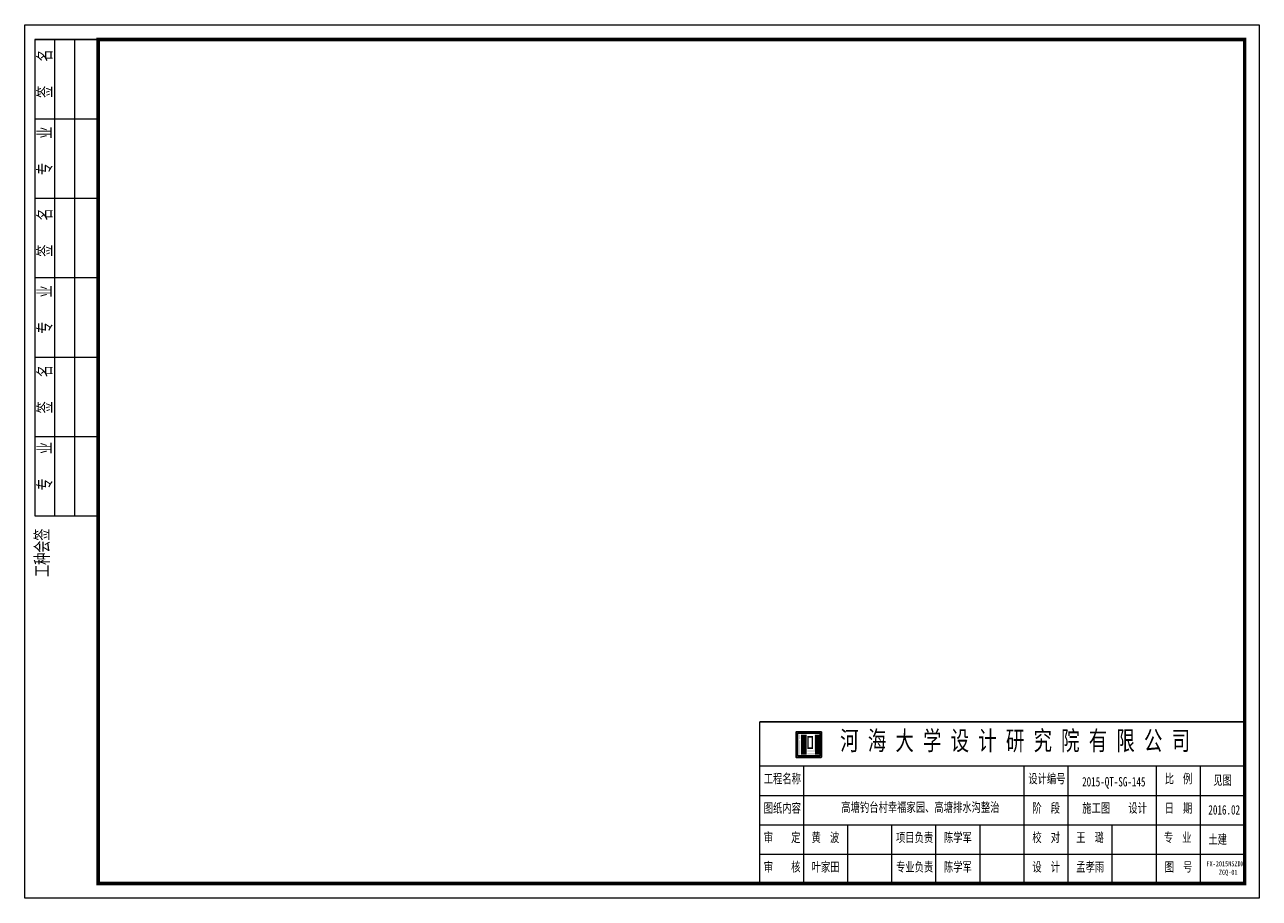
# Model space of a CAD drawing. Extents: x -13074 to 1448651, y 3648755 to 8081248.
# Tile 172 of 173: x 1314627 to 1315032, y 7844633 to 7844920. Entities that reach past the tile are written whole.
import ezdxf

# ---------------------------------------------------------------- set-up
doc = ezdxf.new("R2010")
doc.units = 0
doc.layers.get('0').update_dxf_attribs({"linetype": 'CONTINUOUS'})
doc.layers.add('DIM', color=3, linetype='CONTINUOUS')
doc.layers.add('装饰', color=251, linetype='CONTINUOUS')
doc.layers.add('SHEET', color=1, linetype='CONTINUOUS', lineweight=15)
doc.styles.add('FHZ', font='FangSong_GB2312.ttf', dxfattribs={"width": 0.707, "height": 300})

# ---------------------------------------------------------------- blocks, each defined once
blk = doc.blocks.new('2')
h = blk.add_hatch(color=7)
h.paths.add_polyline_path([(637548.06, 3814113.71, 0.414214), (637547.99, 3814113.64), (637547.99, 3814105.43, 0.414214), (637548.06, 3814105.36), (637556.27, 3814105.36, 0.414214), (637556.34, 3814105.43), (637556.34, 3814113.64, 0.414214), (637556.27, 3814113.71)])
h.paths.add_polyline_path([(637555.81, 3814113.25, -0.414214), (637555.88, 3814113.18), (637555.88, 3814105.89, -0.414214), (637555.81, 3814105.82), (637548.53, 3814105.82, -0.414214), (637548.46, 3814105.89), (637548.46, 3814113.18, -0.414214), (637548.53, 3814113.25)], flags=16)
h = blk.add_hatch(color=7)
h.paths.add_polyline_path([(637549.38, 3814112.78), (637548.92, 3814112.78), (637548.92, 3814112.32), (637549.38, 3814112.32)])
h.paths.add_polyline_path([(637549.38, 3814112.32), (637548.92, 3814112.32), (637548.92, 3814111.85), (637549.38, 3814111.85)])
h.paths.add_polyline_path([(637549.38, 3814111.85), (637548.92, 3814111.85), (637548.92, 3814111.39), (637549.38, 3814111.39)])
h.paths.add_polyline_path([(637549.38, 3814110.93), (637548.92, 3814110.93), (637548.92, 3814110.46), (637549.38, 3814110.46)])
h.paths.add_polyline_path([(637549.38, 3814110.46), (637548.92, 3814110.46), (637548.92, 3814110), (637549.38, 3814110)])
h.paths.add_polyline_path([(637549.38, 3814110), (637548.92, 3814110), (637548.92, 3814109.53), (637549.38, 3814109.53)])
h.paths.add_polyline_path([(637549.38, 3814109.53), (637548.92, 3814109.53), (637548.92, 3814109.07), (637549.38, 3814109.07)])
h.paths.add_polyline_path([(637549.38, 3814109.07), (637548.92, 3814109.07), (637548.92, 3814108.61), (637549.38, 3814108.61)])
h.paths.add_polyline_path([(637549.38, 3814108.61), (637548.92, 3814108.61), (637548.92, 3814108.14), (637549.38, 3814108.14)])
h.paths.add_polyline_path([(637549.38, 3814108.14), (637548.92, 3814108.14), (637548.92, 3814107.68), (637549.38, 3814107.68)])
h.paths.add_polyline_path([(637549.38, 3814107.68), (637548.92, 3814107.68), (637548.92, 3814107.21), (637549.38, 3814107.21)])
h.paths.add_polyline_path([(637549.38, 3814107.21), (637548.92, 3814107.21), (637548.92, 3814106.75), (637549.38, 3814106.75)])
h.paths.add_polyline_path([(637549.38, 3814106.75), (637548.92, 3814106.75), (637548.92, 3814106.29), (637549.38, 3814106.29)])
h = blk.add_hatch(color=7)
h.paths.add_polyline_path([(637550.31, 3814112.78), (637549.85, 3814112.78), (637549.85, 3814112.32), (637550.31, 3814112.32)])
h.paths.add_polyline_path([(637550.31, 3814112.32), (637549.85, 3814112.32), (637549.85, 3814111.85), (637550.31, 3814111.85)])
h.paths.add_polyline_path([(637550.31, 3814111.85), (637549.85, 3814111.85), (637549.85, 3814111.39), (637550.31, 3814111.39)])
h.paths.add_polyline_path([(637550.31, 3814111.39), (637549.85, 3814111.39), (637549.85, 3814110.93), (637550.31, 3814110.93)])
h.paths.add_polyline_path([(637550.31, 3814110.93), (637549.85, 3814110.93), (637549.85, 3814110.46), (637550.31, 3814110.46)])
h.paths.add_polyline_path([(637550.31, 3814110.46), (637549.85, 3814110.46), (637549.85, 3814110), (637550.31, 3814110)])
h.paths.add_polyline_path([(637550.31, 3814110), (637549.85, 3814110), (637549.85, 3814109.53), (637550.31, 3814109.53)])
h.paths.add_polyline_path([(637550.31, 3814109.53), (637549.85, 3814109.53), (637549.85, 3814109.07), (637550.31, 3814109.07)])
h.paths.add_polyline_path([(637550.31, 3814109.07), (637549.85, 3814109.07), (637549.85, 3814108.61), (637550.31, 3814108.61)])
h.paths.add_polyline_path([(637550.31, 3814108.61), (637549.85, 3814108.61), (637549.85, 3814108.14), (637550.31, 3814108.14)])
h.paths.add_polyline_path([(637550.31, 3814108.14), (637549.85, 3814108.14), (637549.85, 3814107.68), (637550.31, 3814107.68)])
h.paths.add_polyline_path([(637550.31, 3814107.68), (637549.85, 3814107.68), (637549.85, 3814107.21), (637550.31, 3814107.21)])
h.paths.add_polyline_path([(637550.31, 3814107.21), (637549.85, 3814107.21), (637549.85, 3814106.75), (637550.31, 3814106.75)])
h.paths.add_polyline_path([(637550.31, 3814106.75), (637549.85, 3814106.75), (637549.85, 3814106.29), (637550.31, 3814106.29)])
h = blk.add_hatch(color=7)
h.paths.add_polyline_path([(637550.78, 3814110), (637550.31, 3814110), (637550.31, 3814109.53), (637550.78, 3814109.53)])
h.paths.add_polyline_path([(637551.24, 3814110), (637550.78, 3814110), (637550.78, 3814109.53), (637551.24, 3814109.53)])
h.paths.add_polyline_path([(637551.24, 3814110.46), (637550.78, 3814110.46), (637550.78, 3814110), (637551.24, 3814110)])
h.paths.add_polyline_path([(637551.24, 3814110.93), (637550.78, 3814110.93), (637550.78, 3814110.46), (637551.24, 3814110.46)])
h.paths.add_polyline_path([(637551.24, 3814111.39), (637550.78, 3814111.39), (637550.78, 3814110.93), (637551.24, 3814110.93)])
h.paths.add_polyline_path([(637551.24, 3814111.85), (637550.78, 3814111.85), (637550.78, 3814111.39), (637551.24, 3814111.39)])
h.paths.add_polyline_path([(637551.24, 3814112.32), (637550.78, 3814112.32), (637550.78, 3814111.85), (637551.24, 3814111.85)])
h.paths.add_polyline_path([(637551.24, 3814112.78), (637550.78, 3814112.78), (637550.78, 3814112.32), (637551.24, 3814112.32)])
h.paths.add_polyline_path([(637551.24, 3814109.53), (637550.78, 3814109.53), (637550.78, 3814109.07), (637551.24, 3814109.07)])
h.paths.add_polyline_path([(637551.24, 3814109.07), (637550.78, 3814109.07), (637550.78, 3814108.61), (637551.24, 3814108.61)])
h.paths.add_polyline_path([(637551.24, 3814108.61), (637550.78, 3814108.61), (637550.78, 3814108.14), (637551.24, 3814108.14)])
h.paths.add_polyline_path([(637551.24, 3814108.14), (637550.78, 3814108.14), (637550.78, 3814107.68), (637551.24, 3814107.68)])
h.paths.add_polyline_path([(637551.24, 3814107.68), (637550.78, 3814107.68), (637550.78, 3814107.21), (637551.24, 3814107.21)])
h.paths.add_polyline_path([(637551.24, 3814107.21), (637550.78, 3814107.21), (637550.78, 3814106.75), (637551.24, 3814106.75)])
h.paths.add_polyline_path([(637551.24, 3814106.75), (637550.78, 3814106.75), (637550.78, 3814106.29), (637551.24, 3814106.29)])
h = blk.add_hatch(color=7)
h.paths.add_polyline_path([(637552.17, 3814107.68), (637551.7, 3814107.68), (637551.7, 3814107.21), (637552.17, 3814107.21)])
h.paths.add_polyline_path([(637552.63, 3814107.68), (637552.17, 3814107.68), (637552.17, 3814107.21), (637552.63, 3814107.21)])
h.paths.add_polyline_path([(637553.1, 3814107.68), (637552.63, 3814107.68), (637552.63, 3814107.21), (637553.1, 3814107.21)])
h.paths.add_polyline_path([(637553.56, 3814107.68), (637553.1, 3814107.68), (637553.1, 3814107.21), (637553.56, 3814107.21)])
h.paths.add_polyline_path([(637554.02, 3814107.68), (637553.56, 3814107.68), (637553.56, 3814107.21), (637554.02, 3814107.21)])
h.paths.add_polyline_path([(637554.49, 3814107.68), (637554.02, 3814107.68), (637554.02, 3814107.21), (637554.49, 3814107.21)])
h.paths.add_polyline_path([(637554.49, 3814108.14), (637554.02, 3814108.14), (637554.02, 3814107.68), (637554.49, 3814107.68)])
h.paths.add_polyline_path([(637554.49, 3814108.61), (637554.02, 3814108.61), (637554.02, 3814108.14), (637554.49, 3814108.14)])
h.paths.add_polyline_path([(637554.49, 3814109.07), (637554.02, 3814109.07), (637554.02, 3814108.61), (637554.49, 3814108.61)])
h.paths.add_polyline_path([(637554.49, 3814109.53), (637554.02, 3814109.53), (637554.02, 3814109.07), (637554.49, 3814109.07)])
h.paths.add_polyline_path([(637554.49, 3814110), (637554.02, 3814110), (637554.02, 3814109.53), (637554.49, 3814109.53)])
h.paths.add_polyline_path([(637554.49, 3814110.46), (637554.02, 3814110.46), (637554.02, 3814110), (637554.49, 3814110)])
h.paths.add_polyline_path([(637554.49, 3814110.93), (637554.02, 3814110.93), (637554.02, 3814110.46), (637554.49, 3814110.46)])
h.paths.add_polyline_path([(637554.49, 3814111.39), (637554.02, 3814111.39), (637554.02, 3814110.93), (637554.49, 3814110.93)])
h.paths.add_polyline_path([(637554.49, 3814111.85), (637554.02, 3814111.85), (637554.02, 3814111.39), (637554.49, 3814111.39)])
h.paths.add_polyline_path([(637554.49, 3814112.32), (637554.02, 3814112.32), (637554.02, 3814111.85), (637554.49, 3814111.85)])
h.paths.add_polyline_path([(637554.49, 3814112.78), (637554.02, 3814112.78), (637554.02, 3814112.32), (637554.49, 3814112.32)])
h.paths.add_polyline_path([(637552.17, 3814106.75), (637551.7, 3814106.75), (637551.7, 3814106.29), (637552.17, 3814106.29)])
h.paths.add_polyline_path([(637552.63, 3814106.75), (637552.17, 3814106.75), (637552.17, 3814106.29), (637552.63, 3814106.29)])
h.paths.add_polyline_path([(637553.1, 3814106.75), (637552.63, 3814106.75), (637552.63, 3814106.29), (637553.1, 3814106.29)])
h.paths.add_polyline_path([(637553.56, 3814106.75), (637553.1, 3814106.75), (637553.1, 3814106.29), (637553.56, 3814106.29)])
h.paths.add_polyline_path([(637554.02, 3814106.75), (637553.56, 3814106.75), (637553.56, 3814106.29), (637554.02, 3814106.29)])
h.paths.add_polyline_path([(637554.49, 3814106.75), (637554.02, 3814106.75), (637554.02, 3814106.29), (637554.49, 3814106.29)])
h.paths.add_polyline_path([(637554.95, 3814106.75), (637554.49, 3814106.75), (637554.49, 3814106.29), (637554.95, 3814106.29)])
h.paths.add_polyline_path([(637555.42, 3814106.75), (637554.95, 3814106.75), (637554.95, 3814106.29), (637555.42, 3814106.29)])
h.paths.add_polyline_path([(637555.42, 3814107.21), (637554.95, 3814107.21), (637554.95, 3814106.75), (637555.42, 3814106.75)])
h.paths.add_polyline_path([(637555.42, 3814107.68), (637554.95, 3814107.68), (637554.95, 3814107.21), (637555.42, 3814107.21)])
h.paths.add_polyline_path([(637555.42, 3814108.14), (637554.95, 3814108.14), (637554.95, 3814107.68), (637555.42, 3814107.68)])
h.paths.add_polyline_path([(637555.42, 3814108.61), (637554.95, 3814108.61), (637554.95, 3814108.14), (637555.42, 3814108.14)])
h.paths.add_polyline_path([(637555.42, 3814109.07), (637554.95, 3814109.07), (637554.95, 3814108.61), (637555.42, 3814108.61)])
h.paths.add_polyline_path([(637555.42, 3814109.53), (637554.95, 3814109.53), (637554.95, 3814109.07), (637555.42, 3814109.07)])
h.paths.add_polyline_path([(637555.42, 3814110), (637554.95, 3814110), (637554.95, 3814109.53), (637555.42, 3814109.53)])
h.paths.add_polyline_path([(637555.42, 3814110.46), (637554.95, 3814110.46), (637554.95, 3814110), (637555.42, 3814110)])
h.paths.add_polyline_path([(637555.42, 3814110.93), (637554.95, 3814110.93), (637554.95, 3814110.46), (637555.42, 3814110.46)])
h.paths.add_polyline_path([(637555.42, 3814111.39), (637554.95, 3814111.39), (637554.95, 3814110.93), (637555.42, 3814110.93)])
h.paths.add_polyline_path([(637555.42, 3814111.85), (637554.95, 3814111.85), (637554.95, 3814111.39), (637555.42, 3814111.39)])
h.paths.add_polyline_path([(637555.42, 3814112.32), (637554.95, 3814112.32), (637554.95, 3814111.85), (637555.42, 3814111.85)])
h.paths.add_polyline_path([(637555.42, 3814112.78), (637554.95, 3814112.78), (637554.95, 3814112.32), (637555.42, 3814112.32)])
h = blk.add_hatch(color=7)
h.paths.add_polyline_path([(637552.17, 3814108.61), (637551.7, 3814108.61), (637551.7, 3814108.14), (637552.17, 3814108.14)])
h.paths.add_polyline_path([(637552.63, 3814108.61), (637552.17, 3814108.61), (637552.17, 3814108.14), (637552.63, 3814108.14)])
h.paths.add_polyline_path([(637553.1, 3814108.61), (637552.63, 3814108.61), (637552.63, 3814108.14), (637553.1, 3814108.14)])
h.paths.add_polyline_path([(637553.56, 3814108.61), (637553.1, 3814108.61), (637553.1, 3814108.14), (637553.56, 3814108.14)])
h.paths.add_polyline_path([(637553.56, 3814109.07), (637553.1, 3814109.07), (637553.1, 3814108.61), (637553.56, 3814108.61)])
h.paths.add_polyline_path([(637553.56, 3814109.53), (637553.1, 3814109.53), (637553.1, 3814109.07), (637553.56, 3814109.07)])
h.paths.add_polyline_path([(637553.56, 3814110), (637553.1, 3814110), (637553.1, 3814109.53), (637553.56, 3814109.53)])
h.paths.add_polyline_path([(637553.56, 3814110.46), (637553.1, 3814110.46), (637553.1, 3814110), (637553.56, 3814110)])
h.paths.add_polyline_path([(637553.56, 3814110.93), (637553.1, 3814110.93), (637553.1, 3814110.46), (637553.56, 3814110.46)])
h.paths.add_polyline_path([(637553.56, 3814111.39), (637553.1, 3814111.39), (637553.1, 3814110.93), (637553.56, 3814110.93)])
h.paths.add_polyline_path([(637553.56, 3814111.85), (637553.1, 3814111.85), (637553.1, 3814111.39), (637553.56, 3814111.39)])
h.paths.add_polyline_path([(637553.56, 3814112.32), (637553.1, 3814112.32), (637553.1, 3814111.85), (637553.56, 3814111.85)])
h.paths.add_polyline_path([(637553.1, 3814112.32), (637552.63, 3814112.32), (637552.63, 3814111.85), (637553.1, 3814111.85)])
h.paths.add_polyline_path([(637552.63, 3814112.32), (637552.17, 3814112.32), (637552.17, 3814111.85), (637552.63, 3814111.85)])
h.paths.add_polyline_path([(637552.17, 3814112.32), (637551.7, 3814112.32), (637551.7, 3814111.85), (637552.17, 3814111.85)])
h.paths.add_polyline_path([(637552.17, 3814111.85), (637551.7, 3814111.85), (637551.7, 3814111.39), (637552.17, 3814111.39)])
h.paths.add_polyline_path([(637552.17, 3814111.39), (637551.7, 3814111.39), (637551.7, 3814110.93), (637552.17, 3814110.93)])
h.paths.add_polyline_path([(637552.17, 3814110.93), (637551.7, 3814110.93), (637551.7, 3814110.46), (637552.17, 3814110.46)])
h.paths.add_polyline_path([(637552.17, 3814110.46), (637551.7, 3814110.46), (637551.7, 3814110), (637552.17, 3814110)])
h.paths.add_polyline_path([(637552.17, 3814110), (637551.7, 3814110), (637551.7, 3814109.53), (637552.17, 3814109.53)])
h.paths.add_polyline_path([(637552.17, 3814109.53), (637551.7, 3814109.53), (637551.7, 3814109.07), (637552.17, 3814109.07)])
h.paths.add_polyline_path([(637552.17, 3814109.07), (637551.7, 3814109.07), (637551.7, 3814108.61), (637552.17, 3814108.61)])
blk.add_hatch(color=7).paths.add_polyline_path([(637554.95, 3814107.21), (637554.49, 3814107.21), (637554.49, 3814106.75), (637554.95, 3814106.75)])
at = {"color": 7}
for p, q in [((637549.85, 3814112.78), (637549.85, 3814106.29)), ((637550.31, 3814112.78), (637550.31, 3814106.29)), ((637550.78, 3814112.78), (637550.78, 3814106.29)), ((637551.24, 3814112.78), (637551.24, 3814106.29)), ((637554.49, 3814112.78), (637554.49, 3814106.29)), ((637554.95, 3814112.78), (637554.95, 3814106.29)), ((637555.42, 3814106.29), (637555.42, 3814112.78))]:
    blk.add_line(p, q, dxfattribs=at)
for points in [[(637548.06, 3814113.71), (637556.27, 3814113.71, -0.414214), (637556.34, 3814113.64), (637556.34, 3814105.43, -0.414214), (637556.27, 3814105.36), (637548.06, 3814105.36, -0.414214), (637547.99, 3814105.43), (637547.99, 3814113.64, -0.414214)], [(637548.53, 3814113.25), (637555.81, 3814113.25, -0.414214), (637555.88, 3814113.18), (637555.88, 3814105.89, -0.414214), (637555.81, 3814105.82), (637548.53, 3814105.82, -0.414214), (637548.46, 3814105.89), (637548.46, 3814113.18, -0.414214)]]:
    blk.add_lwpolyline(points, format="xyb", close=True, dxfattribs=at)
at = {"layer": 'SHEET', "color": 7}
for p, q in [((637319.07, 3814340.72), (637298.24, 3814340.72)), ((637298.24, 3814340.72), (637319.07, 3814340.72)), ((637298.24, 3814340.72), (637298.24, 3814184.51)), ((637304.75, 3814340.72), (637304.75, 3814184.51)), ((637311.26, 3814340.72), (637311.26, 3814184.51)), ((637298.24, 3814314.69), (637319.07, 3814314.69)), ((637298.24, 3814288.65), (637319.07, 3814288.65)), ((637298.24, 3814288.65), (637319.07, 3814288.65)), ((637298.24, 3814288.65), (637319.07, 3814288.65)), ((637298.24, 3814262.62), (637319.07, 3814262.62)), ((637298.24, 3814236.58), (637319.07, 3814236.58)), ((637298.24, 3814236.58), (637319.07, 3814236.58)), ((637298.24, 3814210.54), (637319.07, 3814210.54)), ((637298.24, 3814184.51), (637319.07, 3814184.51)), ((637536.04, 3814102.54), (637695.14, 3814102.54)), ((637550.5, 3814063.97), (637550.5, 3814102.54)), ((637622.82, 3814063.97), (637622.82, 3814102.54)), ((637637.29, 3814063.97), (637637.29, 3814102.54)), ((637666.21, 3814063.97), (637666.21, 3814102.54)), ((637680.68, 3814063.97), (637680.68, 3814102.54)), ((637536.04, 3814092.9), (637695.14, 3814092.9)), ((637536.04, 3814083.26), (637695.14, 3814083.26)), ((637564.96, 3814063.97), (637564.96, 3814083.26)), ((637579.43, 3814063.97), (637579.43, 3814083.26)), ((637593.89, 3814063.97), (637593.89, 3814083.26)), ((637608.36, 3814063.97), (637608.36, 3814083.26)), ((637651.75, 3814063.97), (637651.75, 3814083.26)), ((637695.14, 3814063.97), (637695.14, 3814083.26)), ((637536.04, 3814073.62), (637695.14, 3814073.62))]:
    blk.add_line(p, q, dxfattribs=at)
blk.add_lwpolyline([(637699.96, 3814059.15), (637294.96, 3814059.15), (637294.96, 3814345.54), (637699.96, 3814345.54)], close=True, dxfattribs=at)
at = {"layer": 'SHEET', "color": 7, "const_width": 1.16}
blk.add_lwpolyline([(637319.07, 3814340.72), (637695.14, 3814340.72), (637695.14, 3814063.97), (637319.07, 3814063.97)], close=True, dxfattribs=at)
at = {"layer": 'SHEET', "color": 7, "const_width": 0.482}
for points in [[(637536.04, 3814063.97), (637536.04, 3814117.01)], [(637536.04, 3814117.01), (637695.14, 3814117.01)]]:
    blk.add_lwpolyline(points, dxfattribs=at)
at = {"color": 7, "style": 'FHZ'}
for s, insert, char_height, width, attachment_point in [('{\\fSimHei|b0|i0|c134|p2;河 海 大 学 设 计 研 究 院 有 限 公 司}', (637562.48, 3814113.98), 6.2679, 120.5211, 1), ('工程名称', (637537.39, 3814099.94), 3.086, 56.4125, 1), ('设计编号', (637624.17, 3814099.94), 3.086, 56.4125, 1), ('2015-QT-SG-145 ', (637641.84, 3814098.91), 3.0857, 56.4125, 1), ('比  例', (637668.92, 3814099.94), 3.086, 56.4125, 1), ('见图', (637687.91, 3814097.72), 3.086, 14.4643, 5), ('图纸内容', (637537.39, 3814090.3), 3.086, 56.4125, 1), ('高塘钓台村幸福家园、高塘排水沟整治', (637562.83, 3814090.56), 3.0857, 56.4125, 1), ('阶  段', (637625.51, 3814090.3), 3.086, 56.4125, 1), ('施工图    设计   ', (637641.89, 3814090.3), 3.0857, 56.4125, 1), ('日  期', (637668.92, 3814090.3), 3.086, 56.4125, 1), ('2016.02', (637683.26, 3814089.7), 3.086, 56.4125, 1), ('审    定', (637537.39, 3814080.65), 3.086, 56.4125, 1), ('黄  波', (637553.1, 3814080.65), 3.086, 56.4125, 1), ('项目负责', (637580.78, 3814080.65), 3.086, 56.4125, 1), ('陈学军', (637596.5, 3814080.65), 3.086, 56.4125, 1), ('校  对', (637625.51, 3814080.65), 3.086, 56.4125, 1), ('王  璐', (637639.89, 3814080.65), 3.086, 56.4125, 1), ('专  业', (637668.65, 3814080.65), 3.086, 56.4125, 1), ('土建', (637683.26, 3814080.06), 3.086, 56.4125, 1), ('审    核', (637537.39, 3814071.01), 3.086, 56.4125, 1), ('叶家田', (637553.1, 3814071.01), 3.086, 56.4125, 1), ('专业负责', (637580.78, 3814071.01), 3.086, 56.4125, 1), ('陈学军', (637596.5, 3814071.01), 3.086, 56.4125, 1), ('设  计', (637625.51, 3814071.01), 3.086, 56.4125, 1), ('孟孝雨', (637639.89, 3814071.01), 3.086, 56.4125, 1), ('图  号', (637668.92, 3814071.01), 3.086, 56.4125, 1), ('{\\H0.5995X;\\W0.75;FX-2015NSZDX-\\P    ZGQ-01\\W1; }', (637682.63, 3814068.86), 2.7771, 13.0178, 4)]:
    blk.add_mtext(s, dxfattribs=dict(at, insert=insert, char_height=char_height, width=width, attachment_point=attachment_point))
at = {"layer": 'DIM', "color": 7, "style": 'FHZ', "width": 0.67}
for s, p in [('签    名', (637303.66, 3814321.57)), ('专    业', (637303.66, 3814296.29)), ('签    名', (637303.66, 3814269.5)), ('专    业', (637303.66, 3814244.22)), ('签    名', (637303.66, 3814218.13)), ('专    业', (637303.66, 3814192.86)), ('工种会签', (637302.78, 3814164.51))]:
    blk.add_text(s, height=4.339, rotation=90, dxfattribs=at).set_placement(p)

msp = doc.modelspace()

# ---------------------------------------------------------------- block references
at = {"layer": '装饰'}
msp.add_blockref('2', (677332.258, 4030573.975), dxfattribs=at)

doc.saveas('drawing.dxf')
